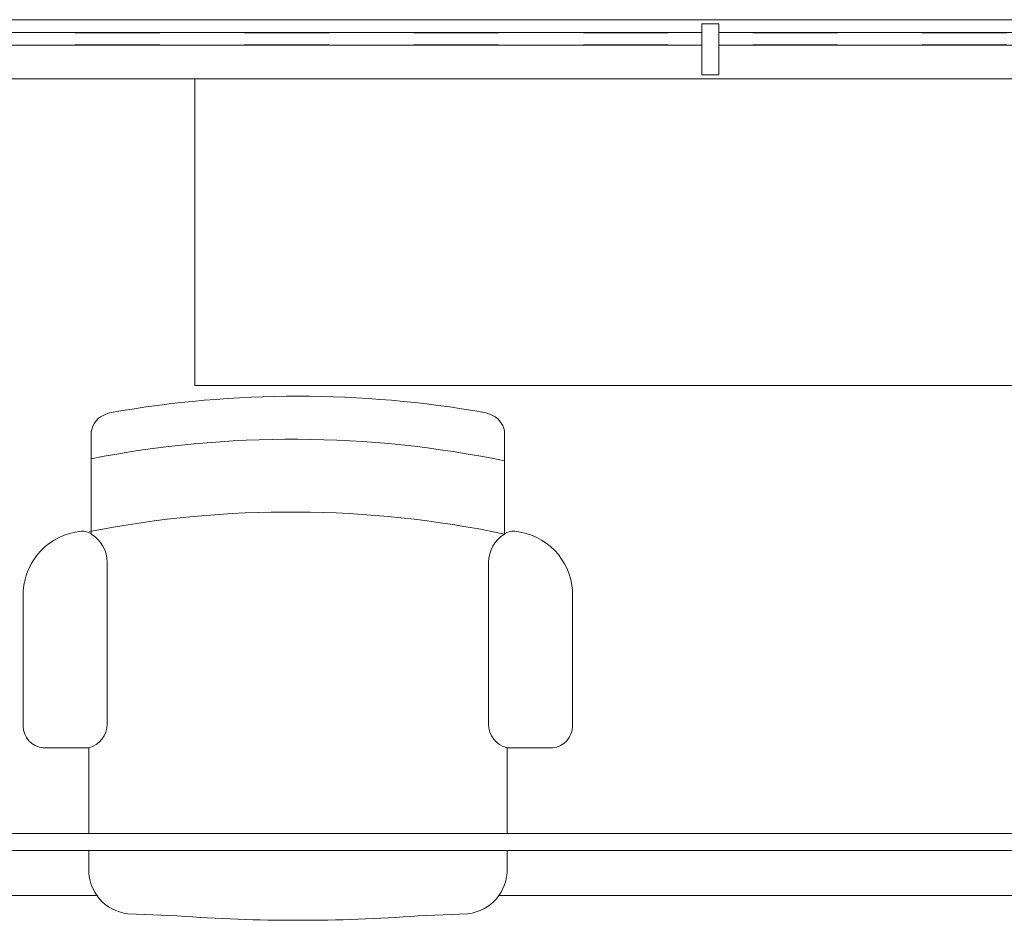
# Model space of a CAD drawing. Header units: metres. Extents: x 2.9 to 42.3, y -72.9 to -49.3.
# Tile 102 of 256: x 13.2 to 14.4, y -71.1 to -70. Entities that reach past the tile are written whole.
import ezdxf

# ---------------------------------------------------------------- set-up
doc = ezdxf.new("R2010")
doc.units = ezdxf.units.M
doc.linetypes.add('Traço', pattern=[0.006, 0.003, -0.003])
doc.linetypes.add('Traço_2_', pattern=[0.006, 0.003, -0.003])
for name, color, linetype, lineweight in [('A-FLOR', 7, 'Continuous', 18), ('A-GENM', 7, 'Continuous', 18), ('A-GLAZ', 7, 'Continuous', 18), ('I-FURN', 7, 'Continuous', 18)]:
    doc.layers.add(name, color=color, linetype=linetype, lineweight=lineweight)
doc.layers.add('A-GLAZ-HDLN', color=7, linetype='Traço', lineweight=25, true_color=0x00007f)

# ---------------------------------------------------------------- blocks, each defined once
blk = doc.blocks.new('CADEIRA GIRATÓRIA OPERACIONAL COM BRAÇO - High Back Fully Upholstered-V5-2PAV')
at = {"layer": 'I-FURN', "color": 253, "true_color": 0xaaaaaa}
for p, q in [((-0.1421, -0.0052), (-0.2007, -0.0078)), ((0.2007, -0.0078), (0.1421, -0.0052)), ((-0.2469, -0.0612), (-0.2469, -0.0823)), ((0.2469, -0.0823), (0.2469, -0.0612)), ((-0.2469, -0.1023), (-0.2469, -0.2036)), ((0.2469, -0.2036), (0.2469, -0.1023)), ((-0.2469, -0.2036), (-0.3007, -0.2036)), ((0.3007, -0.2036), (0.2469, -0.2036)), ((-0.3242, -0.2293), (-0.3242, -0.3887)), ((-0.2252, -0.2315), (-0.2252, -0.4225)), ((0.2252, -0.2315), (0.2252, -0.4225)), ((0.3242, -0.3887), (0.3242, -0.2293)), ((-0.2439, -0.4559), (-0.2439, -0.5772)), ((0.2439, -0.5772), (0.2439, -0.4559))]:
    blk.add_line(p, q, dxfattribs=at)
for centre, radius, start, end in [((0, -1.953), 1.953, 85.8275, 94.1725), ((-0.195, -0.0595), 0.052, 96.2753, 181.8688), ((0.195, -0.0595), 0.052, 358.1312, 83.7247), ((-0.2983, -0.2293), 0.0259, 95.2759, 180), ((-0.2539, -0.2315), 0.0287, 360, 75.9119), ((0.2539, -0.2315), 0.0287, 104.0881, 180), ((0.2983, -0.2293), 0.0259, 360, 84.7241), ((-0.2492, -0.3843), 0.0751, 183.3831, 264.7806), ((0.2492, -0.3843), 0.0751, 275.2194, 356.6169), ((-0.2643, -0.4225), 0.0391, 301.4893, 360), ((0.2643, -0.4225), 0.0391, 180, 238.5107), ((-0.2543, -0.4408), 0.0184, 264.7806, 304.7545), ((0.0083, 0.7541), 1.236, 258.2294, 281.0827), ((0.2543, -0.4408), 0.0184, 235.2455, 275.2194), ((0.2543, -0.4408), 0.0184, 235.2455, 275.2194), ((0.0063, 0.6682), 1.236, 258.3229, 281.0827), ((-0.2192, -0.5734), 0.0249, 188.7931, 252.7089), ((0.2192, -0.5734), 0.0249, 287.2911, 351.2069), ((-0.1985, -0.5252), 0.0773, 248.6542, 253.5306), ((0, 0.6572), 1.2757, 260.0509, 279.9491), ((0.1985, -0.5252), 0.0773, 286.4694, 291.3458)]:
    blk.add_arc(centre, radius, start, end, dxfattribs=at)
blk = doc.blocks.new('JANELA1 - Paineis _2x1_ 2 x 1_00-7022496-2PAV')
at = {"layer": 'A-GLAZ', "color": 253, "true_color": 0xaaaaaa}
for p, q in [((-0.97, 0.035), (0.97, 0.035)), ((0.01, 0.03), (-0.01, 0.03)), ((-0.01, 0.03), (-0.01, -0.03)), ((0.01, -0.03), (0.01, 0.03)), ((-0.01, -0.005), (-0.95, -0.005)), ((0.95, -0.005), (0.01, -0.005)), ((-0.95, -0.02), (-0.01, -0.02)), ((0.01, -0.02), (0.95, -0.02)), ((-0.01, -0.03), (0.01, -0.03)), ((0.97, -0.035), (-0.97, -0.035))]:
    blk.add_line(p, q, dxfattribs=at)
at = {"layer": 'A-GLAZ-HDLN', "color": 9, "linetype": 'Traço_2_', "true_color": 0xaaaad4}
for p, q in [((-0.95, -0.005), (0.95, -0.005)), ((0.95, -0.02), (-0.95, -0.02))]:
    blk.add_line(p, q, dxfattribs=at)
blk = doc.blocks.new('Led_Stripe_11805 - Led_Stripe_11805-8119667-2PAV')
at = {"layer": 'A-GENM', "color": 253, "true_color": 0xaaaaaa}
for p, q in [((-2, 0.01), (2, 0.01)), ((2, -0.01), (-2, -0.01))]:
    blk.add_line(p, q, dxfattribs=at)
blk = doc.blocks.new('4 GRE - ESCOLA DE CINEMA E AUDIOVISUAL CINE REX R07_rvt-1-2PAV')
at = {"layer": 'A-FLOR', "color": 253, "true_color": 0xaaaaaa}
for p, q in [((13.4273, -70.0914), (13.4273, -70.453)), ((13.4273, -70.453), (13.4273, -70.0914)), ((13.4273, -70.453), (15.0473, -70.453)), ((15.0473, -70.453), (13.4273, -70.453)), ((13.3123, -71.0552), (11.7198, -71.0552)), ((16.9877, -71.0552), (13.7857, -71.0552))]:
    blk.add_line(p, q, dxfattribs=at)
at = {"layer": 'A-GENM', "color": 253, "lineweight": 18, "true_color": 0xaaaaaa, "extrusion": (0, 0, -1), "rotation": 180}
blk.add_blockref('Led_Stripe_11805 - Led_Stripe_11805-8119667-2PAV', (-14.576, -70.9919), dxfattribs=at)
at = {"layer": 'A-GLAZ', "color": 253, "lineweight": 18, "true_color": 0xaaaaaa, "rotation": 180}
blk.add_blockref('JANELA1 - Paineis _2x1_ 2 x 1_00-7022496-2PAV', (14.036, -70.0564), dxfattribs=at)
at = {"layer": 'I-FURN', "color": 253, "lineweight": 18, "true_color": 0xaaaaaa, "rotation": 180}
blk.add_blockref('CADEIRA GIRATÓRIA OPERACIONAL COM BRAÇO - High Back Fully Upholstered-V5-2PAV', (13.549, -71.0843), dxfattribs=at)

msp = doc.modelspace()

# ---------------------------------------------------------------- block references
at = {"lineweight": 5}
msp.add_blockref('4 GRE - ESCOLA DE CINEMA E AUDIOVISUAL CINE REX R07_rvt-1-2PAV', (0, 0), dxfattribs=at)

doc.saveas('drawing.dxf')
